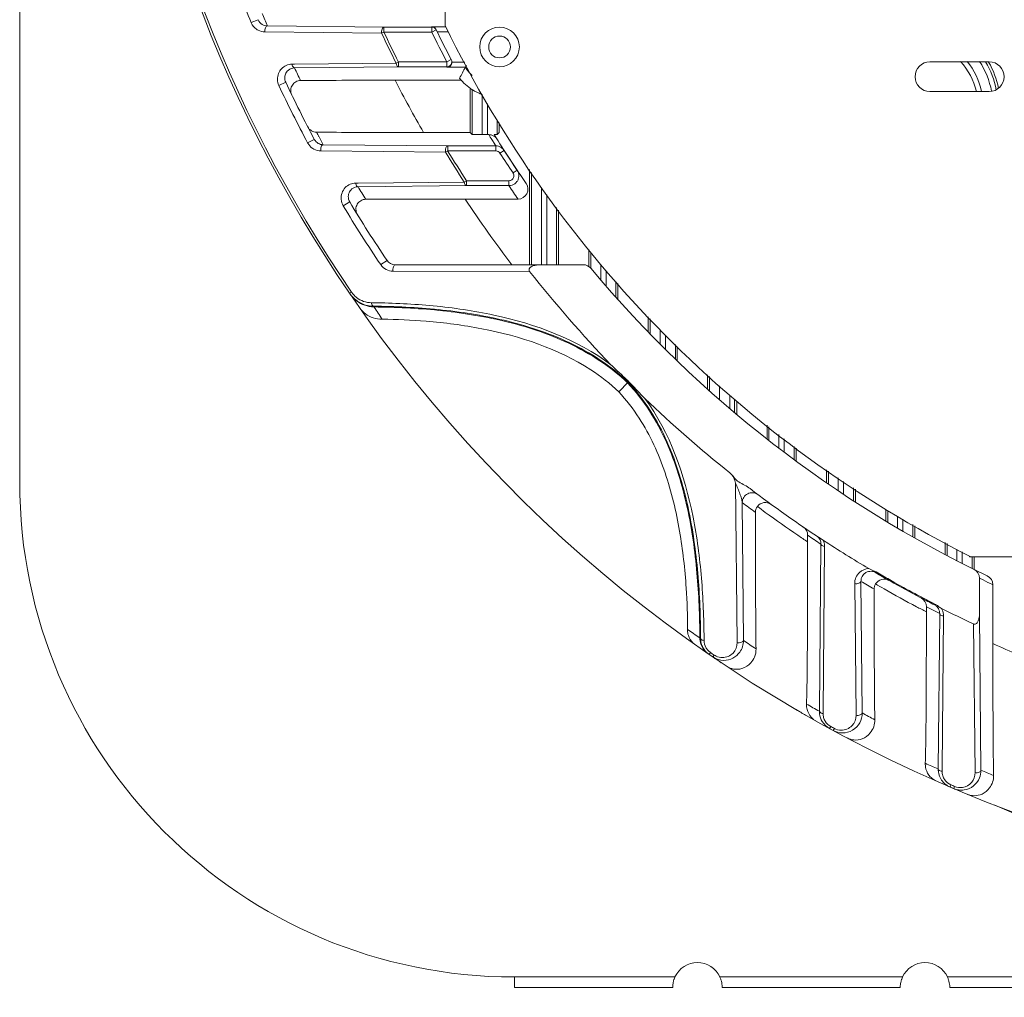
# Model space of a CAD drawing. Header units: millimetres. Extents: x 29170 to 33192, y 36 to 3108.
# Tile 214 of 256: x 31146 to 31246, y 2047 to 2146. Entities that reach past the tile are written whole.
import ezdxf

# ---------------------------------------------------------------- set-up
doc = ezdxf.new("R2010")
doc.units = ezdxf.units.MM
doc.layers.add('细实线', color=7, linetype='Continuous', lineweight=13)

msp = doc.modelspace()

# ---------------------------------------------------------------- linework, layer by layer
at = {"layer": '细实线'}
for p, q in [((31189.025, 2145.336), (31189.025, 2249.027)), ((31146.025, 2099.232), (31146.025, 2171.332)), ((31170.129, 2145.938), (31169.421, 2145.647)), ((31170.814, 2144.704), (31182.601, 2144.579)), ((31171.058, 2145.307), (31182.841, 2145.19)), ((31182.602, 2144.578), (31182.842, 2144.69)), ((31182.835, 2144.69), (31187.671, 2144.69)), ((31182.841, 2145.19), (31187.671, 2145.19)), ((31182.842, 2144.69), (31182.842, 2145.19)), ((31189.085, 2145.225), (31187.654, 2145.225)), ((31187.671, 2145.19), (31187.671, 2144.69)), ((31187.671, 2144.69), (31188.12, 2144.91)), ((31189.355, 2144.725), (31188.211, 2144.725)), ((31184.304, 2141.673), (31184.067, 2141.554)), ((31184.304, 2141.173), (31184.304, 2141.673)), ((31189.2, 2141.673), (31184.339, 2141.673)), ((31189.642, 2141.905), (31189.2, 2141.673)), ((31189.2, 2141.673), (31189.2, 2141.173)), ((31189.713, 2141.638), (31191.024, 2141.638)), ((31238.025, 2141.682), (31244.025, 2141.682)), ((31173.802, 2141.461), (31173.565, 2141.459)), ((31184.066, 2141.555), (31173.802, 2141.461)), ((31184.303, 2141.173), (31173.806, 2141.069)), ((31189.2, 2141.173), (31184.303, 2141.173)), ((31189.2, 2141.173), (31189.218, 2141.138)), ((31189.218, 2141.138), (31191.077, 2141.138)), ((31172.912, 2139.619), (31172.22, 2139.293)), ((31190.666, 2139.82), (31183.974, 2139.82)), ((31191.557, 2134.543), (31191.557, 2139.013)), ((31191.758, 2138.867), (31191.758, 2134.342)), ((31244.025, 2138.682), (31238.025, 2138.682)), ((31192.758, 2138.389), (31192.758, 2134.325)), ((31193.292, 2134.325), (31193.292, 2137.442)), ((31194.292, 2134.342), (31194.292, 2135.812)), ((31194.493, 2135.503), (31194.493, 2134.543)), ((31175.803, 2133.848), (31175.128, 2133.489)), ((31186.852, 2134.543), (31191.557, 2134.543)), ((31191.758, 2134.342), (31191.557, 2134.543)), ((31193.292, 2134.325), (31192.758, 2134.325)), ((31193.581, 2134.079), (31193.426, 2134.325)), ((31193.665, 2133.946), (31193.581, 2134.079)), ((31193.679, 2133.925), (31193.665, 2133.946)), ((31193.872, 2133.62), (31193.679, 2133.925)), ((31194.493, 2134.543), (31194.292, 2134.342)), ((31176.458, 2132.682), (31189.056, 2132.554)), ((31176.691, 2133.308), (31189.283, 2133.19)), ((31189.057, 2132.552), (31189.283, 2132.69)), ((31189.262, 2132.69), (31194.148, 2132.69)), ((31189.283, 2132.69), (31189.283, 2133.19)), ((31189.283, 2133.19), (31194.148, 2133.19)), ((31193.917, 2133.551), (31193.872, 2133.62)), ((31194.148, 2133.19), (31193.917, 2133.551)), ((31194.148, 2133.19), (31194.148, 2132.69)), ((31194.989, 2132.732), (31194.569, 2132.461)), ((31196.307, 2130.731), (31194.989, 2132.732)), ((31196.307, 2130.731), (31195.892, 2130.452)), ((31197.557, 2121.182), (31197.557, 2130.797)), ((31191.184, 2129.673), (31190.962, 2129.528)), ((31191.184, 2129.173), (31191.184, 2129.673)), ((31195.477, 2129.673), (31191.224, 2129.673)), ((31195.477, 2129.173), (31195.477, 2129.673)), ((31197.758, 2130.488), (31197.758, 2121.182)), ((31180.219, 2129.438), (31179.994, 2129.436)), ((31190.961, 2129.53), (31180.219, 2129.438)), ((31191.183, 2129.173), (31180.222, 2129.071)), ((31195.477, 2129.173), (31191.183, 2129.173)), ((31198.758, 2128.952), (31198.758, 2121.182)), ((31196.401, 2127.82), (31191.048, 2127.82)), ((31199.292, 2121.182), (31199.292, 2128.242)), ((31179.381, 2127.53), (31178.725, 2127.135)), ((31200.292, 2126.95), (31200.292, 2121.182)), ((31200.493, 2126.69), (31200.493, 2121.182)), ((31203.557, 2121.003), (31203.557, 2122.73)), ((31203.758, 2120.823), (31203.758, 2122.47)), ((31183.151, 2121.622), (31182.518, 2121.194)), ((31183.98, 2121.182), (31202.987, 2121.182)), ((31204.758, 2121.187), (31204.758, 2119.639)), ((31183.762, 2120.531), (31197.564, 2120.518)), ((31205.292, 2119.021), (31205.292, 2120.601)), ((31206.292, 2119.506), (31206.292, 2117.888)), ((31206.493, 2119.286), (31206.493, 2117.663)), ((31179.366, 2118.296), (31179.56, 2118.429)), ((31181.787, 2117.343), (31181.573, 2117.346)), ((31181.781, 2116.998), (31181.833, 2116.918)), ((31209.557, 2114.379), (31209.557, 2115.93)), ((31209.758, 2114.172), (31209.758, 2115.71)), ((31210.758, 2113.158), (31210.758, 2114.615)), ((31211.292, 2114.046), (31211.292, 2112.625)), ((31212.292, 2113.116), (31212.292, 2111.646)), ((31212.493, 2112.929), (31212.493, 2111.452)), ((31215.557, 2108.605), (31215.557, 2110.078)), ((31215.758, 2108.488), (31215.758, 2109.891)), ((31207.529, 2109.308), (31206.569, 2108.349)), ((31216.758, 2107.542), (31216.758, 2108.96)), ((31217.784, 2108.005), (31217.784, 2106.657)), ((31218.284, 2107.549), (31218.284, 2106.232)), ((31218.493, 2107.384), (31218.493, 2106.056)), ((31221.557, 2103.568), (31221.557, 2104.966)), ((31221.758, 2104.808), (31221.758, 2103.411)), ((31222.758, 2104.019), (31222.758, 2102.638)), ((31223.292, 2102.232), (31223.292, 2103.597)), ((31224.292, 2101.485), (31224.292, 2102.808)), ((31224.493, 2102.649), (31224.493, 2101.337)), ((31227.557, 2099.221), (31227.557, 2100.455)), ((31227.758, 2100.322), (31227.758, 2099.018)), ((31218.374, 2099.113), (31218.531, 2083.014)), ((31228.758, 2099.657), (31228.758, 2098.392)), ((31229.292, 2097.984), (31229.292, 2099.302)), ((31230.292, 2097.328), (31230.292, 2098.637)), ((31230.493, 2098.504), (31230.493, 2097.198)), ((31219.056, 2097.158), (31219.179, 2083.234)), ((31233.557, 2095.286), (31233.557, 2096.467)), ((31233.758, 2096.334), (31233.758, 2095.165)), ((31234.758, 2095.78), (31234.758, 2094.571)), ((31235.292, 2094.259), (31235.292, 2095.485)), ((31236.292, 2093.685), (31236.292, 2094.932)), ((31236.493, 2094.82), (31236.493, 2093.572)), ((31225.664, 2093.191), (31225.664, 2093.858)), ((31226.303, 2093.429), (31226.324, 2093.415)), ((31226.854, 2076.081), (31227.013, 2092.959)), ((31239.557, 2091.9), (31239.557, 2093.126)), ((31239.758, 2093.015), (31239.758, 2091.794)), ((31227.227, 2076.077), (31227.369, 2092.737)), ((31240.758, 2092.462), (31240.758, 2091.276)), ((31241.292, 2091.003), (31241.292, 2092.166)), ((31242.025, 2091.761), (31242.025, 2091.682)), ((31242.025, 2091.682), (31242.169, 2091.682)), ((31242.169, 2091.682), (31347.881, 2091.682)), ((31242.292, 2090.503), (31242.292, 2091.682)), ((31242.493, 2091.682), (31242.493, 2090.404)), ((31231.967, 2090.424), (31231.843, 2090.486)), ((31232.253, 2090.309), (31231.967, 2090.424)), ((31232.534, 2090.08), (31232.576, 2090.152)), ((31230.419, 2088.974), (31230.556, 2075.669)), ((31231.055, 2089.202), (31231.18, 2075.903)), ((31243.025, 2085.871), (31243.025, 2089.52)), ((31243.397, 2089.338), (31243.025, 2089.52)), ((31244.387, 2088.86), (31244.387, 2082.907)), ((31238.476, 2086.827), (31238.514, 2086.901)), ((31237.664, 2086.12), (31237.664, 2086.635)), ((31238.856, 2070.258), (31239.012, 2085.941)), ((31243.025, 2085.871), (31243.182, 2070.119)), ((31239.252, 2070.254), (31239.393, 2085.704)), ((31242.42, 2084.893), (31242.581, 2069.874)), ((31214.767, 2083.492), (31214.846, 2083.439)), ((31215.194, 2083.228), (31215.193, 2083.445)), ((31215.706, 2081.819), (31215.839, 2082.013)), ((31215.706, 2081.819), (31216.076, 2081.565)), ((31216.076, 2081.565), (31216.209, 2081.759)), ((31227.225, 2075.849), (31227.227, 2076.077)), ((31227.887, 2074.33), (31227.94, 2074.426)), ((31227.887, 2074.33), (31228.25, 2074.132)), ((31227.94, 2074.426), (31228, 2074.536)), ((31228.25, 2074.132), (31228.362, 2074.339)), ((31239.249, 2070.015), (31239.252, 2070.254)), ((31240.061, 2068.422), (31240.104, 2068.523)), ((31240.061, 2068.422), (31240.424, 2068.268)), ((31240.104, 2068.523), (31240.153, 2068.638)), ((31240.424, 2068.268), (31240.516, 2068.484)), ((31212.256, 2049.232), (31196.025, 2049.232)), ((31196.025, 2048.182), (31196.025, 2049.232)), ((31235.256, 2049.232), (31216.794, 2049.232)), ((31258.256, 2049.232), (31239.794, 2049.232)), ((31212.025, 2048.182), (31196.025, 2048.182)), ((31212.025, 2048.185), (31212.025, 2048.189)), ((31212.025, 2048.189), (31212.025, 2048.185)), ((31212.025, 2048.185), (31212.025, 2048.182)), ((31217.025, 2048.211), (31217.025, 2048.182)), ((31217.025, 2048.182), (31217.025, 2048.185)), ((31235.025, 2048.182), (31217.025, 2048.182)), ((31235.025, 2048.185), (31235.025, 2048.189)), ((31235.025, 2048.189), (31235.025, 2048.185)), ((31235.025, 2048.185), (31235.025, 2048.182)), ((31240.025, 2048.211), (31240.025, 2048.182)), ((31240.025, 2048.182), (31240.025, 2048.185)), ((31258.025, 2048.182), (31240.025, 2048.182))]:
    msp.add_line(p, q, dxfattribs=at)
for radius in [2, 1.1]:
    msp.add_circle((31194.525, 2143.182), radius, dxfattribs=at)
for centre, radius, start, end in [((31295.025, 2197.182), 140, 184.5118, 214.29584), ((31295.025, 2197.182), 140, 214.31294, 355.47232), ((31295.025, 2197.182), 139.765, 186.53108, 214.29584), ((31295.025, 2197.182), 135.765, 199.68417, 202.30784), ((31295.026, 2196.182), 134.001, 201.72814, 202.31271), ((31170.814, 2146.219), 1.505, 202.30934, 203.88425), ((31170.833, 2146.234), 1.53, 234.56089, 242.33845), ((31170.831, 2146.23), 1.526, 242.33697, 269.35587), ((31295.025, 2197.182), 124.122, 205.07452, 206.62579), ((31295.025, 2197.182), 123.857, 205.07392, 206.63358), ((31187.645, 2144.712), 0.513, 49.17962, 89.02314), ((31295.025, 2197.182), 119.5, 206.05651, 207.67836), ((31295.025, 2197.182), 119, 206.05656, 207.67836), ((31295.025, 2197.182), 118, 206.06384, 243.38894), ((31189.2, 2141.673), 0.5, 270.00407, 27.66901), ((31238.025, 2140.182), 1.5, 90, 270), ((31236.135, 2137.182), 6.75, 12.90715, 42.31424), ((31236.135, 2137.182), 7.25, 12.04567, 38.80912), ((31236.135, 2137.182), 8.259, 10.70191, 33.24207), ((31236.135, 2137.182), 8.759, 10.94689, 30.99819), ((31236.135, 2137.182), 9.012, 11.62079, 29.7606), ((31244.025, 2140.182), 1.5, 270, 90), ((31173.821, 2140.084), 0.985, 90.87382, 101.93222), ((31295.026, 2198.182), 134.001, 205.2273, 205.83103), ((31203.643, 2133.988), 14.458, 149.50037, 150.36103), ((31194.525, 2143.182), 4.009, 210.64907, 226.04502), ((31295.025, 2197.182), 135, 205.23851, 207.97817), ((31182.715, 790.825), 1348.996, 89.946518, 90.352562), ((31272.578, 2184.72), 99.331, 206.87363, 210.34128), ((31194.55, 2143.21), 5.163, 218.14681, 237.26177), ((31295.025, 2197.182), 135.765, 205.23851, 207.97817), ((31295.025, 2196.182), 134, 207.37093, 207.60215), ((31295.026, 2196.182), 134, 207.60215, 207.98256), ((31295.025, 2197.182), 119, 211.88174, 214.72776), ((31176.457, 2134.195), 1.505, 207.97933, 209.5912), ((31176.475, 2134.212), 1.53, 234.34289, 242.05743), ((31176.475, 2134.211), 1.529, 242.05929, 269.38609), ((31295.025, 2197.182), 123.857, 211.37355, 213.03854), ((31194.148, 2132.185), 1.005, 73.65372, 89.96454), ((31194.146, 2132.188), 1.004, 32.81351, 44.63925), ((31295.025, 2197.182), 124.122, 211.37793, 213.02779), ((31295.025, 2197.182), 119.5, 212.7923, 213.94555), ((31195.475, 2130.172), 1.003, 22.72225, 33.93055), ((31195.476, 2130.172), 0.501, 22.72088, 33.9299), ((31195.472, 2130.175), 1.005, 323.76227, 340.30992), ((31195.472, 2130.174), 1.005, 340.38682, 355.82587), ((31180.237, 2128.09), 0.981, 90.83293, 102.36111), ((31295.026, 2198.182), 134.001, 211.04771, 211.68615), ((31195.476, 2130.18), 1.007, 270.08004, 288.03251), ((31295.026, 2196.171), 119.995, 213.94094, 214.72324), ((31196.401, 2128.82), 1, 270.01387, 34.73154), ((31189.718, 600.056), 1527.765, 89.950122, 90.326962), ((31285.878, 2190.456), 113.649, 213.44501, 217.55689), ((31295.025, 2197.182), 135.765, 211.06028, 214.03516), ((31295.025, 2197.182), 135, 211.06028, 214.03516), ((31183.764, 2122.035), 1.504, 214.01819, 269.92461), ((31183.98, 2122.182), 1, 214.03516, 270), ((31202.987, 2120.182), 1, 39.91621, 90), ((31295.025, 2197.182), 119, 219.91621, 244.51199), ((31295.025, 2197.182), 124, 218.18895, 223.97134), ((31181.848, 2119.992), 3.006, 214.34095, 231.94184), ((31181.907, 2119.934), 3.022, 214.40834, 232.46331), ((31181.56, 2119.791), 2.42, 214.2623, 215.39597), ((31181.634, 2119.846), 2.512, 215.44762, 231.89049), ((31181.601, 2119.804), 2.459, 231.89165, 269.36299), ((31181.823, 2119.969), 2.973, 232.04056, 250.24056), ((31181.895, 2119.926), 3.008, 232.56319, 250.70235), ((31182.587, 2118.41), 2.715, 215.06043, 233.37615), ((31181.818, 2119.969), 2.971, 250.33819, 264.2413), ((31181.895, 2119.942), 3.023, 250.80209, 268.85317), ((31181.814, 2119.931), 2.933, 264.24608, 269.3522), ((31305.631, 2198.732), 148.388, 213.45953, 214.03645), ((31182.63, 2118.469), 2.788, 233.38833, 251.65562), ((31182.661, 2118.563), 2.887, 251.65201, 270.05529), ((31295.025, 2197.182), 124, 226.20385, 231.47404), ((31196.025, 2099.232), 50, 180, 270), ((31295.032, 2197.197), 124.017, 232.68366, 236.8641), ((31294.725, 2197.351), 125.556, 232.93868, 233.69587), ((31221.387, 2096.167), 1, 53.90273, 143.2304), ((31280.305, 2176.215), 99.391, 233.06888, 233.64302), ((31280.297, 2176.204), 99.377, 233.64312, 235.95991), ((31280.304, 2176.215), 99.391, 235.96006, 236.64989), ((31224.664, 2093.858), 1, 359.99736, 55.75383), ((31295.363, 2197.064), 124.537, 235.96743, 236.3214), ((31295.367, 2197.071), 124.545, 236.3333, 236.71328), ((31226.027, 2092.963), 0.989, 32.30644, 47.72547), ((31226.041, 2092.972), 0.972, 6.13694, 32.2858), ((31226.04, 2092.972), 0.973, 359.2141, 6.12934), ((31295.025, 2197.182), 124, 236.86299, 239.36727), ((31225.896, 2092.749), 1.473, 18.03763, 24.00651), ((31225.887, 2092.747), 1.482, 359.59019, 17.98242), ((31231.901, 2089.012), 1.475, 92.24679, 132.32406), ((31232.038, 2089.24), 0.975, 111.48712, 120.21802), ((31232.037, 2089.24), 0.975, 79.50979, 111.44672), ((31295.031, 2197.194), 124.016, 239.73814, 240.45707), ((31295.032, 2197.197), 124.016, 239.73828, 242.86835), ((31295.032, 2197.196), 123.932, 239.73801, 240.45707), ((31242.025, 2089.52), 1, 359.99537, 63.79972), ((31294.665, 2197.275), 125.404, 239.51956, 240.2233), ((31233.387, 2088.428), 1, 60.4517, 149.41592), ((31282.875, 2174.667), 99.421, 239.574, 240.14716), ((31295.032, 2197.195), 123.93, 240.45712, 242.8682), ((31296.025, 2197.182), 120.001, 243.98755, 244.51215), ((31243.387, 2088.86), 1, 359.99518, 64.52232), ((31282.869, 2174.657), 99.41, 240.14725, 242.30549), ((31236.664, 2086.635), 1, 359.99581, 62.17833), ((31295.031, 2197.194), 124.016, 242.16895, 242.86829), ((31282.875, 2174.667), 99.421, 242.30561, 242.95183), ((31295.418, 2197.147), 124.694, 242.40796, 242.69917), ((31295.423, 2197.156), 124.703, 242.69917, 243.10453), ((31238.021, 2085.939), 0.998, 54.197, 62.86809), ((31238.025, 2085.945), 0.99, 38.55566, 54.16631), ((31238.038, 2085.956), 0.974, 6.0998, 38.53382), ((31238.034, 2085.956), 0.977, 359.16107, 6.09606), ((31237.92, 2085.719), 1.473, 24.23126, 30.35471), ((31295.025, 2197.182), 124, 243.23843, 244.89777), ((31297.695, 2206.504), 148.354, 235.43036, 236.01402), ((31216.782, 2083.52), 2.016, 180.78466, 198.88608), ((31216.819, 2083.45), 1.973, 180.3127, 187.67848), ((31216.819, 2083.449), 1.973, 187.67248, 194.59764), ((31216.825, 2083.452), 1.98, 194.63575, 208.50084), ((31216.667, 2083.234), 1.474, 180.24579, 208.54103), ((31217.161, 2083.22), 2.018, 324.3335, 0.40204), ((31297.025, 2197.182), 138.001, 235.66009, 236.29633), ((31285.331, 2173.503), 99.419, 245.67957, 248.9759), ((31216.771, 2083.52), 2.006, 198.98667, 217.17687), ((31216.831, 2083.457), 1.987, 208.54746, 222.10291), ((31216.769, 2083.521), 2.005, 217.24734, 223.79763), ((31216.779, 2083.53), 2.018, 223.79103, 228.5206), ((31216.84, 2083.468), 2.001, 222.15042, 235.47043), ((31216.684, 2083.243), 1.493, 208.54728, 222.06751), ((31216.763, 2083.512), 1.994, 228.51109, 235.43727), ((31216.691, 2083.251), 1.503, 222.11587, 235.47661), ((31295.025, 2197.182), 139.765, 235.48888, 235.67269), ((31295.025, 2197.182), 140, 235.67173, 236.09623), ((31217.197, 2083.206), 1.987, 235.64912, 270.01991), ((31295.025, 2197.182), 140, 239.74969, 240.20112), ((31227.477, 2076.733), 1.929, 177.90844, 193.8852), ((31293.026, 2197.182), 138.001, 240.72769, 241.3472), ((31228.831, 2076.067), 1.977, 179.59752, 187.6408), ((31297.025, 2197.182), 138.001, 241.50158, 242.10068), ((31227.343, 2076.657), 1.772, 231.63719, 240.67324), ((31228.703, 2075.837), 1.478, 179.51599, 195.53669), ((31228.708, 2075.841), 1.484, 195.62689, 211.19584), ((31295.025, 2197.182), 139.765, 241.34342, 241.51275), ((31293.026, 2197.182), 138.001, 246.29941, 246.88774), ((31240.836, 2070.243), 1.98, 179.57965, 188.15658), ((31240.731, 2070.002), 1.482, 179.48713, 197.0053), ((31297.025, 2197.182), 138.001, 247.03507, 247.60809), ((31239.373, 2070.676), 1.794, 230.93552, 246.20043), ((31240.733, 2070.005), 1.484, 197.12023, 214.12182), ((31241.199, 2070.09), 1.98, 278.43709, 337.63467), ((31295.025, 2197.182), 140, 246.72304, 247.08166), ((31295.025, 2197.182), 139.765, 246.8835, 247.04509), ((31241.205, 2070.115), 2.005, 247.07948, 261.835), ((31241.2, 2070.1), 1.99, 261.91434, 278.35051), ((31222.241, 2010.896), 60, 37.21202, 68.12495), ((31214.525, 2048.182), 2.5, 24.83459, 155.16541), ((31237.525, 2048.182), 2.5, 24.83459, 155.16541), ((31214.522, 2048.183), 2.496, 155.16118, 160.52476), ((31214.528, 2048.183), 2.497, 17.74654, 24.83376), ((31237.522, 2048.183), 2.496, 155.16118, 160.52476), ((31237.528, 2048.183), 2.497, 17.74654, 24.83376), ((31214.685, 2048.18), 2.659, 178.88652, 179.38706), ((31214.631, 2048.181), 2.606, 178.88932, 179.38934), ((31214.57, 2048.18), 2.545, 179.35145, 179.7997), ((31214.465, 2048.181), 2.44, 179.34766, 179.8092), ((31214.467, 2048.183), 2.442, 177.4263, 178.86256), ((31214.434, 2048.184), 2.409, 177.42383, 178.87137), ((31214.56, 2048.179), 2.535, 176.11554, 177.44081), ((31214.523, 2048.182), 2.498, 165.66888, 176.11829), ((31214.543, 2048.176), 2.519, 162.23475, 165.65132), ((31214.524, 2048.183), 2.498, 160.53598, 162.24633), ((31214.529, 2048.182), 2.497, 4.03814, 17.76678), ((31214.52, 2048.181), 2.505, 2.682, 4.04493), ((31214.541, 2048.182), 2.484, 1.30074, 2.68532), ((31214.392, 2048.179), 2.633, 0.69859, 1.28758), ((31214.419, 2048.18), 2.606, 0.70545, 1.28364), ((31214.98, 2048.184), 2.046, 0.03256, 0.78791), ((31237.685, 2048.18), 2.659, 178.88652, 179.38706), ((31237.631, 2048.181), 2.606, 178.88932, 179.38934), ((31237.57, 2048.18), 2.545, 179.35145, 179.7997), ((31237.465, 2048.181), 2.44, 179.34766, 179.8092), ((31237.467, 2048.183), 2.442, 177.4263, 178.86256), ((31237.434, 2048.184), 2.409, 177.42383, 178.87137), ((31237.56, 2048.179), 2.535, 176.11554, 177.44081), ((31237.523, 2048.182), 2.498, 165.66888, 176.11829), ((31237.543, 2048.176), 2.519, 162.25082, 165.65132), ((31237.524, 2048.183), 2.499, 160.53604, 162.26247), ((31237.529, 2048.182), 2.497, 4.03814, 17.76678), ((31237.52, 2048.181), 2.505, 2.682, 4.04493), ((31237.541, 2048.182), 2.484, 1.30074, 2.68532), ((31237.392, 2048.179), 2.633, 0.69859, 1.28758), ((31237.419, 2048.18), 2.606, 0.70545, 1.28364), ((31237.98, 2048.184), 2.046, 0.03256, 0.78791)]:
    msp.add_arc(centre, radius, start, end, dxfattribs=at)
for centre, start_param, end_param in [((31192.758, 2134.342), -3.124139, -1.570796), ((31193.292, 2134.342), -1.570796, -1.436724), ((31193.292, 2134.342), -0.816157, -0.017453)]:
    msp.add_ellipse(centre, major_axis=(1, 0), ratio=0.017455, start_param=start_param, end_param=end_param, dxfattribs=at)
for points in [[(31169.437, 2145.609), (31169.546, 2145.364), (31169.728, 2145.142), (31169.946, 2144.987)], [(31187.936, 2145.114), (31187.858, 2145.163), (31187.763, 2145.19), (31187.671, 2145.19)], [(31188.12, 2144.91), (31188.08, 2144.992), (31188.014, 2145.066), (31187.936, 2145.114)], [(31187.981, 2145.1), (31188.033, 2145.055), (31188.077, 2144.999), (31188.107, 2144.937)], [(31189.656, 2141.879), (31189.695, 2141.806), (31189.715, 2141.721), (31189.713, 2141.638)], [(31173.565, 2141.459), (31173.354, 2141.457), (31173.138, 2141.407), (31172.947, 2141.318)], [(31190.49, 2140.021), (31190.674, 2140.399), (31190.868, 2140.773), (31191.077, 2141.138)], [(31175.148, 2133.452), (31175.255, 2133.264), (31175.407, 2133.095), (31175.583, 2132.969)], [(31194.148, 2132.69), (31194.308, 2132.69), (31194.482, 2132.595), (31194.569, 2132.461)], [(31194.431, 2133.149), (31194.59, 2133.102), (31194.743, 2133.012), (31194.86, 2132.893)], [(31195.772, 2129.769), (31195.689, 2129.708), (31195.581, 2129.673), (31195.477, 2129.673)], [(31195.948, 2130.005), (31195.915, 2129.913), (31195.851, 2129.827), (31195.772, 2129.769)], [(31195.938, 2130.366), (31195.985, 2130.255), (31195.988, 2130.118), (31195.948, 2130.005)], [(31196.399, 2130.559), (31196.459, 2130.416), (31196.486, 2130.255), (31196.474, 2130.101)], [(31179.994, 2129.436), (31179.798, 2129.434), (31179.598, 2129.392), (31179.418, 2129.314)], [(31196.283, 2129.581), (31196.162, 2129.417), (31195.981, 2129.286), (31195.788, 2129.222)], [(31206.569, 2108.349), (31205.7, 2109.176), (31204.745, 2109.919), (31203.739, 2110.574)], [(31208.646, 2105.684), (31208.036, 2106.631), (31207.344, 2107.532), (31206.569, 2108.349)], [(31220.585, 2096.766), (31220.46, 2096.597), (31220.387, 2096.377), (31220.387, 2096.167)], [(31232.534, 2090.08), (31232.436, 2090.137), (31232.326, 2090.178), (31232.215, 2090.198)], [(31232.576, 2090.152), (31232.473, 2090.212), (31232.364, 2090.264), (31232.253, 2090.309)], [(31231.119, 2089.572), (31231.075, 2089.455), (31231.053, 2089.327), (31231.055, 2089.202)], [(31232.526, 2088.937), (31232.436, 2088.786), (31232.387, 2088.604), (31232.387, 2088.429)], [(31239.393, 2085.704), (31239.395, 2085.915), (31239.35, 2086.131), (31239.263, 2086.323)], [(31231.18, 2075.903), (31231.183, 2075.562), (31231.094, 2075.211), (31230.929, 2074.913)], [(31227.141, 2075.042), (31227.001, 2075.272), (31226.908, 2075.537), (31226.872, 2075.804)], [(31227.887, 2074.33), (31227.585, 2074.495), (31227.319, 2074.748), (31227.141, 2075.042)], [(31228, 2074.536), (31227.773, 2074.66), (31227.573, 2074.851), (31227.439, 2075.072)], [(31229.17, 2073.891), (31228.853, 2073.896), (31228.529, 2073.981), (31228.25, 2074.132)], [(31229.053, 2074.158), (31228.815, 2074.161), (31228.572, 2074.225), (31228.362, 2074.339)], [(31239.197, 2069.132), (31239.03, 2069.378), (31238.918, 2069.669), (31238.876, 2069.962)], [(31243.182, 2070.119), (31243.184, 2069.853), (31243.131, 2069.582), (31243.03, 2069.336)], [(31240.061, 2068.422), (31239.718, 2068.569), (31239.407, 2068.824), (31239.197, 2069.132)], [(31240.153, 2068.638), (31239.895, 2068.748), (31239.661, 2068.941), (31239.504, 2069.173)], [(31241.316, 2068.381), (31241.05, 2068.342), (31240.763, 2068.379), (31240.516, 2068.484)]]:
    msp.add_open_spline(points, degree=3, dxfattribs=at)
for points, knots in [([(31170.129, 2145.938), (31170.209, 2145.743), (31170.483, 2145.422), (31170.878, 2145.31), (31171.058, 2145.307)], [0, 0, 0, 0, 0.539054, 1, 1, 1, 1]), ([(31171.058, 2145.307), (31170.969, 2145.304), (31170.808, 2145.064), (31170.801, 2144.843), (31170.814, 2144.704)], [0, 0, 0, 0, 0.390936, 1, 1, 1, 1]), ([(31182.842, 2145.19), (31182.752, 2145.187), (31182.592, 2144.94), (31182.587, 2144.718), (31182.602, 2144.578)], [0, 0, 0, 0, 0.389718, 1, 1, 1, 1]), ([(31189.218, 2141.138), (31189.331, 2141.14), (31189.59, 2141.234), (31189.711, 2141.498), (31189.713, 2141.638)], [0, 0, 0, 0, 0.445253, 1, 1, 1, 1]), ([(31172.947, 2141.318), (31172.613, 2141.161), (31172.016, 2140.542), (31172.047, 2139.661), (31172.22, 2139.293)], [0, 0, 0, 0, 0.475365, 1, 1, 1, 1]), ([(31173.617, 2141.048), (31173.41, 2141.004), (31173.141, 2140.845), (31172.977, 2140.608), (31172.941, 2140.542)], [0, 0, 0, 0, 0.737199, 1, 1, 1, 1]), ([(31173.806, 2141.069), (31173.777, 2141.07), (31173.622, 2141.14), (31173.58, 2141.328), (31173.565, 2141.459)], [0, 0, 0, 0, 0.180045, 1, 1, 1, 1]), ([(31184.067, 2141.554), (31184.071, 2141.503), (31184.101, 2141.361), (31184.201, 2141.177), (31184.304, 2141.173)], [0, 0, 0, 0, 0.33258, 1, 1, 1, 1]), ([(31172.941, 2140.542), (31172.87, 2140.412), (31172.778, 2140.097), (31172.841, 2139.771), (31172.912, 2139.619)], [0, 0, 0, 0, 0.468506, 1, 1, 1, 1]), ([(31174.414, 2139.795), (31174.25, 2139.794), (31173.92, 2139.708), (31173.547, 2139.357), (31173.376, 2138.861), (31173.444, 2138.505), (31173.52, 2138.347)], [0, 0, 0, 0, 0.245037, 0.48694, 0.7367, 1, 1, 1, 1]), ([(31191.758, 2138.867), (31191.766, 2138.872), (31191.797, 2138.839), (31191.857, 2138.819), (31191.953, 2138.757), (31192.077, 2138.693), (31192.225, 2138.616), (31192.452, 2138.509), (31192.633, 2138.435), (31192.758, 2138.389)], [0, 0, 0, 0, 0.024458, 0.090295, 0.191688, 0.321233, 0.472078, 0.639128, 1, 1, 1, 1]), ([(31175.136, 2135.121), (31175.221, 2134.956), (31175.484, 2134.677), (31175.851, 2134.577), (31176.027, 2134.575)], [0, 0, 0, 0, 0.513683, 1, 1, 1, 1]), ([(31175.803, 2133.848), (31175.893, 2133.678), (31176.162, 2133.405), (31176.525, 2133.311), (31176.691, 2133.308)], [0, 0, 0, 0, 0.536001, 1, 1, 1, 1]), ([(31186.852, 2134.543), (31185.931, 2134.543), (31182.322, 2134.545), (31178.714, 2134.554), (31176.027, 2134.575)], [0, 0, 0, 0, 0.255306, 1, 1, 1, 1]), ([(31193.426, 2134.325), (31193.508, 2134.325), (31193.786, 2134.293), (31194.044, 2134.139), (31194.174, 2133.991)], [0, 0, 0, 0, 0.292876, 1, 1, 1, 1]), ([(31194.174, 2133.991), (31194.184, 2133.98), (31194.216, 2133.942), (31194.246, 2133.901), (31194.265, 2133.87)], [0, 0, 0, 0, 0.286035, 1, 1, 1, 1]), ([(31176.691, 2133.308), (31176.6, 2133.306), (31176.445, 2133.048), (31176.441, 2132.825), (31176.458, 2132.682)], [0, 0, 0, 0, 0.387598, 1, 1, 1, 1]), ([(31189.283, 2133.19), (31189.192, 2133.187), (31189.04, 2132.921), (31189.039, 2132.697), (31189.057, 2132.552)], [0, 0, 0, 0, 0.385714, 1, 1, 1, 1]), ([(31179.418, 2129.314), (31179.235, 2129.235), (31178.892, 2128.995), (31178.555, 2128.45), (31178.462, 2127.78), (31178.606, 2127.333), (31178.725, 2127.135)], [0, 0, 0, 0, 0.233492, 0.47392, 0.729431, 1, 1, 1, 1]), ([(31180.026, 2129.048), (31179.823, 2129.003), (31179.56, 2128.846), (31179.399, 2128.614), (31179.364, 2128.551)], [0, 0, 0, 0, 0.741006, 1, 1, 1, 1]), ([(31180.222, 2129.071), (31180.196, 2129.072), (31180.05, 2129.138), (31180.011, 2129.314), (31179.994, 2129.436)], [0, 0, 0, 0, 0.177622, 1, 1, 1, 1]), ([(31190.962, 2129.528), (31190.967, 2129.48), (31190.997, 2129.348), (31191.088, 2129.177), (31191.184, 2129.173)], [0, 0, 0, 0, 0.336297, 1, 1, 1, 1]), ([(31179.364, 2128.551), (31179.285, 2128.407), (31179.188, 2128.053), (31179.283, 2127.691), (31179.381, 2127.53)], [0, 0, 0, 0, 0.464517, 1, 1, 1, 1]), ([(31180.999, 2127.796), (31180.827, 2127.795), (31180.478, 2127.698), (31180.101, 2127.313), (31179.956, 2126.781), (31180.06, 2126.414), (31180.157, 2126.257)], [0, 0, 0, 0, 0.246482, 0.488261, 0.737145, 1, 1, 1, 1]), ([(31183.98, 2121.182), (31183.888, 2121.182), (31183.737, 2120.903), (31183.741, 2120.679), (31183.762, 2120.531)], [0, 0, 0, 0, 0.380975, 1, 1, 1, 1]), ([(31198.637, 2121.182), (31198.512, 2121.182), (31198.261, 2121.163), (31197.953, 2121.091), (31197.724, 2120.986), (31197.57, 2120.876), (31197.473, 2120.696), (31197.526, 2120.566), (31197.564, 2120.518)], [0, 0, 0, 0, 0.25052, 0.500891, 0.62615, 0.751708, 0.876228, 1, 1, 1, 1]), ([(31181.781, 2116.998), (31181.756, 2117), (31181.622, 2117.066), (31181.589, 2117.231), (31181.573, 2117.346)], [0, 0, 0, 0, 0.174246, 1, 1, 1, 1]), ([(31207.529, 2109.308), (31205.792, 2110.965), (31201.743, 2113.576), (31195.088, 2115.731), (31188.403, 2116.768), (31183.971, 2116.977), (31181.781, 2116.998)], [0, 0, 0, 0, 0.262547, 0.515665, 0.760556, 1, 1, 1, 1]), ([(31205.784, 2111.089), (31202.35, 2113.656), (31196.147, 2115.936), (31187.887, 2117.118), (31183.804, 2117.316), (31181.787, 2117.343)], [0, 0, 0, 0, 0.512635, 0.75879, 1, 1, 1, 1]), ([(31181.834, 2116.919), (31184.016, 2116.897), (31188.431, 2116.685), (31195.09, 2115.646), (31201.715, 2113.497), (31205.742, 2110.898), (31207.471, 2109.249)], [0, 0, 0, 0, 0.239577, 0.484594, 0.737765, 1, 1, 1, 1]), ([(31203.739, 2110.574), (31200.452, 2112.716), (31194.736, 2114.576), (31187.518, 2115.518), (31184.143, 2115.677), (31182.664, 2115.677)], [0, 0, 0, 0, 0.537818, 0.797337, 1, 1, 1, 1]), ([(31205.784, 2111.089), (31206.073, 2110.789), (31206.689, 2110.228), (31207.294, 2109.657), (31207.592, 2109.367)], [0, 0, 0, 0, 0.500001, 1, 1, 1, 1]), ([(31207.471, 2109.249), (31209.118, 2107.517), (31211.646, 2103.431), (31213.648, 2096.766), (31214.586, 2090.094), (31214.759, 2085.676), (31214.767, 2083.492)], [0, 0, 0, 0, 0.262375, 0.515275, 0.760247, 1, 1, 1, 1]), ([(31207.528, 2109.309), (31207.529, 2109.311), (31207.541, 2109.309), (31207.557, 2109.335), (31207.578, 2109.352), (31207.592, 2109.367)], [0, 0, 0, 0, 0.085548, 0.279769, 1, 1, 1, 1]), ([(31214.846, 2083.439), (31214.839, 2085.632), (31214.67, 2090.068), (31213.731, 2096.767), (31211.724, 2103.461), (31209.186, 2107.568), (31207.529, 2109.308)], [0, 0, 0, 0, 0.239716, 0.484604, 0.737457, 1, 1, 1, 1]), ([(31207.592, 2109.367), (31207.864, 2109.088), (31208.398, 2108.522), (31208.924, 2107.947), (31209.205, 2107.677)], [0, 0, 0, 0, 0.5, 1, 1, 1, 1]), ([(31215.193, 2083.445), (31215.18, 2085.477), (31215.017, 2089.589), (31213.931, 2097.908), (31211.776, 2104.215), (31209.205, 2107.677)], [0, 0, 0, 0, 0.241438, 0.487622, 1, 1, 1, 1]), ([(31208.646, 2105.684), (31209.749, 2103.972), (31211.433, 2100.22), (31212.825, 2094.375), (31213.414, 2089.054), (31213.54, 2085.734), (31213.518, 2084.344)], [0, 0, 0, 0, 0.275873, 0.550416, 0.811609, 1, 1, 1, 1]), ([(31218.374, 2099.113), (31218.326, 2099.308), (31218.213, 2099.705), (31217.953, 2100.043), (31217.789, 2100.173)], [0, 0, 0, 0, 0.490418, 1, 1, 1, 1]), ([(31217.789, 2100.173), (31217.961, 2100.036), (31218.156, 2099.763), (31218.446, 2099.432), (31218.803, 2099.169), (31219.296, 2098.924), (31219.677, 2098.7), (31219.852, 2098.566)], [0, 0, 0, 0, 0.249709, 0.374752, 0.499799, 0.749955, 1, 1, 1, 1]), ([(31219.056, 2097.158), (31219.052, 2097.298), (31218.968, 2097.599), (31218.757, 2098.255), (31218.544, 2098.768), (31218.374, 2099.113)], [0, 0, 0, 0, 0.201433, 0.444765, 1, 1, 1, 1]), ([(31220.656, 2097.959), (31220.51, 2098.068), (31220.149, 2098.207), (31219.586, 2098.099), (31219.161, 2097.713), (31219.056, 2097.34), (31219.056, 2097.158)], [0, 0, 0, 0, 0.250027, 0.499964, 0.749926, 1, 1, 1, 1]), ([(31220.449, 2082.377), (31220.434, 2083.42), (31220.393, 2088.017), (31220.388, 2092.613), (31220.387, 2096.167)], [0, 0, 0, 0, 0.226937, 1, 1, 1, 1]), ([(31225.664, 2093.191), (31225.664, 2090.126), (31225.66, 2085.665), (31225.618, 2080.202), (31225.584, 2077.805), (31225.549, 2076.803)], [0, 0, 0, 0, 0.561124, 0.816548, 1, 1, 1, 1]), ([(31227.013, 2092.959), (31227.014, 2092.933), (31227.079, 2092.792), (31227.25, 2092.754), (31227.369, 2092.737)], [0, 0, 0, 0, 0.176309, 1, 1, 1, 1]), ([(31230.908, 2090.102), (31230.754, 2089.962), (31230.501, 2089.61), (31230.417, 2089.185), (31230.419, 2088.974)], [0, 0, 0, 0, 0.496413, 1, 1, 1, 1]), ([(31231.547, 2090.083), (31231.497, 2090.053), (31231.313, 2089.923), (31231.177, 2089.728), (31231.119, 2089.572)], [0, 0, 0, 0, 0.258573, 1, 1, 1, 1]), ([(31231.055, 2089.202), (31231.052, 2089.11), (31230.787, 2088.958), (31230.563, 2088.956), (31230.419, 2088.974)], [0, 0, 0, 0, 0.386081, 1, 1, 1, 1]), ([(31232.452, 2075.221), (31232.437, 2076.201), (31232.393, 2080.603), (31232.387, 2085.006), (31232.387, 2088.429)], [0, 0, 0, 0, 0.222546, 1, 1, 1, 1]), ([(31239.191, 2086.463), (31239.071, 2086.524), (31238.861, 2086.695), (31238.634, 2086.84), (31238.514, 2086.901)], [0, 0, 0, 0, 0.499998, 1, 1, 1, 1]), ([(31237.555, 2070.821), (31237.587, 2071.767), (31237.62, 2074.011), (31237.66, 2079.111), (31237.664, 2083.264), (31237.664, 2086.12)], [0, 0, 0, 0, 0.18567, 0.439944, 1, 1, 1, 1]), ([(31239.012, 2085.941), (31239.012, 2085.913), (31239.081, 2085.761), (31239.265, 2085.72), (31239.393, 2085.704)], [0, 0, 0, 0, 0.179373, 1, 1, 1, 1]), ([(31242.42, 2084.893), (31242.47, 2084.87), (31242.589, 2084.853), (31242.737, 2084.943), (31242.84, 2085.074), (31242.938, 2085.272), (31243.008, 2085.54), (31243.025, 2085.761), (31243.025, 2085.871)], [0, 0, 0, 0, 0.124916, 0.24997, 0.375039, 0.500149, 0.749982, 1, 1, 1, 1]), ([(31213.607, 2083.734), (31213.593, 2083.781), (31213.537, 2083.979), (31213.515, 2084.187), (31213.518, 2084.344)], [0, 0, 0, 0, 0.237102, 1, 1, 1, 1]), ([(31214.277, 2082.815), (31214.204, 2082.866), (31213.908, 2083.11), (31213.697, 2083.455), (31213.607, 2083.734)], [0, 0, 0, 0, 0.233068, 1, 1, 1, 1]), ([(31214.846, 2083.439), (31214.847, 2083.414), (31214.913, 2083.278), (31215.078, 2083.244), (31215.194, 2083.228)], [0, 0, 0, 0, 0.174577, 1, 1, 1, 1]), ([(31218.531, 2083.014), (31218.535, 2082.637), (31218.237, 2081.837), (31217.439, 2081.5), (31217.051, 2081.499)], [0, 0, 0, 0, 0.492373, 1, 1, 1, 1]), ([(31219.179, 2083.234), (31219.176, 2083.142), (31218.902, 2082.995), (31218.678, 2082.994), (31218.531, 2083.014)], [0, 0, 0, 0, 0.383974, 1, 1, 1, 1]), ([(31244.455, 2069.587), (31244.419, 2071.674), (31244.394, 2076.114), (31244.387, 2080.554), (31244.387, 2082.907)], [0, 0, 0, 0, 0.470103, 1, 1, 1, 1]), ([(31218.8, 2082.043), (31218.623, 2081.797), (31218.139, 2081.373), (31217.512, 2081.219), (31217.198, 2081.219)], [0, 0, 0, 0, 0.491673, 1, 1, 1, 1]), ([(31220.449, 2082.377), (31220.453, 2082.097), (31220.354, 2081.58), (31219.885, 2080.834), (31219.111, 2080.335), (31218.196, 2080.279), (31217.69, 2080.479), (31217.488, 2080.614)], [0, 0, 0, 0, 0.200324, 0.364951, 0.622197, 0.825764, 1, 1, 1, 1]), ([(31217.051, 2081.499), (31216.831, 2081.499), (31216.529, 2081.568), (31216.272, 2081.717), (31216.209, 2081.759)], [0, 0, 0, 0, 0.743678, 1, 1, 1, 1]), ([(31226.243, 2075.268), (31226.171, 2075.325), (31225.877, 2075.597), (31225.678, 2075.971), (31225.604, 2076.27)], [0, 0, 0, 0, 0.230225, 1, 1, 1, 1]), ([(31226.854, 2076.081), (31226.855, 2076.054), (31226.923, 2075.906), (31227.101, 2075.866), (31227.225, 2075.849)], [0, 0, 0, 0, 0.178245, 1, 1, 1, 1]), ([(31231.18, 2075.903), (31231.177, 2075.812), (31230.922, 2075.656), (31230.699, 2075.652), (31230.556, 2075.669)], [0, 0, 0, 0, 0.387978, 1, 1, 1, 1]), ([(31230.556, 2075.669), (31230.56, 2075.293), (31230.259, 2074.485), (31229.448, 2074.152), (31229.053, 2074.158)], [0, 0, 0, 0, 0.487838, 1, 1, 1, 1]), ([(31230.929, 2074.913), (31230.761, 2074.611), (31230.249, 2074.076), (31229.529, 2073.886), (31229.17, 2073.891)], [0, 0, 0, 0, 0.490089, 1, 1, 1, 1]), ([(31232.452, 2075.221), (31232.459, 2074.752), (31232.171, 2073.906), (31231.25, 2073.244), (31230.377, 2073.118), (31229.871, 2073.266), (31229.662, 2073.377)], [0, 0, 0, 0, 0.354573, 0.613495, 0.821041, 1, 1, 1, 1]), ([(31237.625, 2070.233), (31237.612, 2070.278), (31237.567, 2070.47), (31237.55, 2070.67), (31237.555, 2070.821)], [0, 0, 0, 0, 0.236871, 1, 1, 1, 1]), ([(31238.243, 2069.283), (31238.174, 2069.338), (31237.896, 2069.599), (31237.703, 2069.95), (31237.625, 2070.233)], [0, 0, 0, 0, 0.23007, 1, 1, 1, 1]), ([(31238.856, 2070.258), (31238.857, 2070.229), (31238.928, 2070.072), (31239.118, 2070.03), (31239.249, 2070.015)], [0, 0, 0, 0, 0.180353, 1, 1, 1, 1]), ([(31243.182, 2070.119), (31243.179, 2070.03), (31242.94, 2069.868), (31242.719, 2069.861), (31242.581, 2069.874)], [0, 0, 0, 0, 0.391207, 1, 1, 1, 1]), ([(31242.581, 2069.874), (31242.585, 2069.534), (31242.343, 2068.811), (31241.669, 2068.433), (31241.316, 2068.381)], [0, 0, 0, 0, 0.487828, 1, 1, 1, 1]), ([(31244.455, 2069.587), (31244.463, 2069.147), (31244.211, 2068.35), (31243.376, 2067.676), (31242.549, 2067.493), (31242.049, 2067.592), (31241.836, 2067.679)], [0, 0, 0, 0, 0.348561, 0.607545, 0.817616, 1, 1, 1, 1])]:
    msp.add_open_spline(points, degree=3, knots=knots, dxfattribs=at)

doc.saveas('drawing.dxf')
